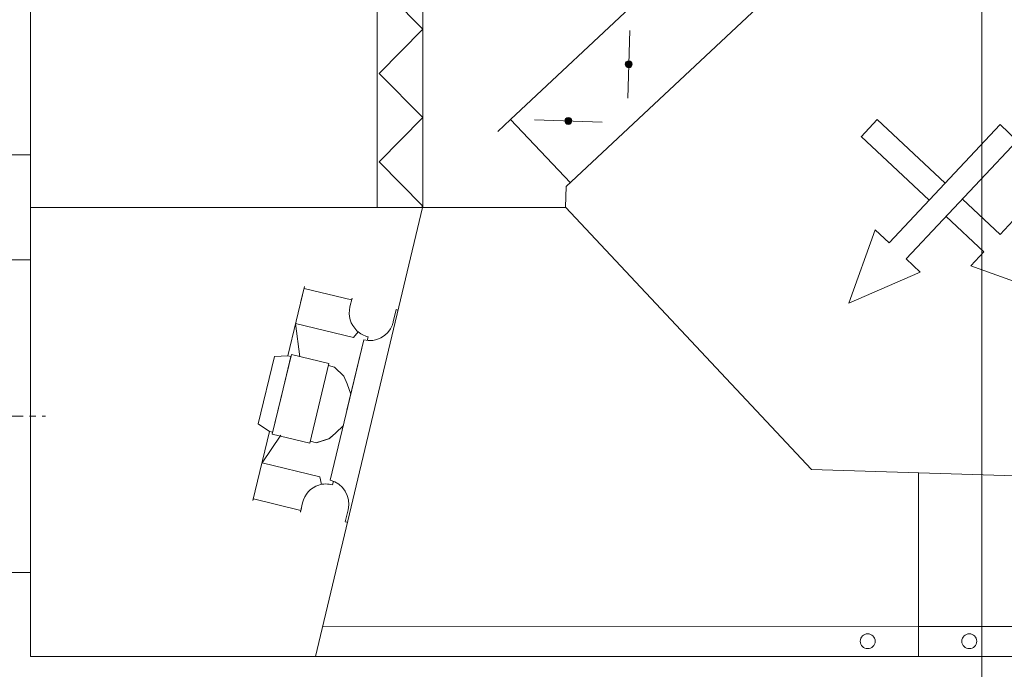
# Model space of a CAD drawing. Header units: millimetres. Extents: x -573548 to 674770, y -246895 to -89040.
# Tile 164 of 199: x 98432 to 99423, y -191300 to -190646. Entities that reach past the tile are written whole.
import ezdxf

# ---------------------------------------------------------------- set-up
doc = ezdxf.new("R2010")
doc.units = ezdxf.units.MM
doc.linetypes.add('CENTER', pattern=[10.16, 6.35, -1.27, 1.27, -1.27])
for name, color, linetype, lineweight in [('Axial', 7, 'CENTER', 9), ('krokwie_Nr_pióra__1', 8, 'Continuous', 9), ('Main', 7, 'Continuous', 20)]:
    doc.layers.add(name, color=color, linetype=linetype, lineweight=lineweight)

# ---------------------------------------------------------------- blocks, each defined once
blk = doc.blocks.new('A$C685D2BB2')
at = {"layer": 'krokwie_Nr_pióra__1'}
blk.add_line((21240.07, 12715.17), (21240.07, 11383.46), dxfattribs=at)
blk = doc.blocks.new('A$C685D2E90')
at = {"layer": 'Main'}
for points in [[(958.38, 827.36, 1), (953.17, 832.58, 1)], [(897.55, 770.24, 1), (892.33, 775.46, 1)]]:
    blk.add_hatch(color=256, dxfattribs=at).paths.add_polyline_path(points)
at = {"layer": 'Axial', "ltscale": 5}
blk.add_line((263.52, 475.27), (368.52, 475.27), dxfattribs=at)
at = {"layer": 'Main'}
for p, q in [((353.52, 1138.27), (353.52, 233.27)), ((702.45, 1138.27), (702.45, 685.77)), ((748.45, 1138.27), (748.45, 685.77)), ((1100.71, 1022.12), (836.87, 774.36)), ((1156.97, 954.43), (892.87, 706.8)), ((748.45, 865.38), (704.45, 909.96)), ((748.45, 865.38), (704.45, 820.8)), ((956.85, 864.12), (954.7, 795.83)), ((748.45, 776.22), (704.45, 820.8)), ((748.45, 776.22), (704.45, 731.64)), ((836.87, 774.36), (824.06, 762.33)), ((897, 710.32), (836.87, 774.36)), ((860.8, 773.92), (929.09, 771.77)), ((1205.97, 774.3), (1189.75, 757)), ((1274.37, 710.23), (1205.97, 774.3)), ((1329.68, 769.19), (1217.87, 650.01)), ((1329.68, 769.19), (1346.98, 752.97)), ((1258.16, 692.95), (1189.79, 757.04)), ((1346.98, 752.97), (1235.17, 633.79)), ((353.52, 738.77), (278.52, 738.77)), ((748.45, 687.06), (704.45, 731.64)), ((892.87, 706.8), (892.19, 685.81)), ((1291.67, 694.02), (1329.68, 658.38)), ((892.23, 685.77), (353.52, 685.77)), ((748.25, 685.77), (640.45, 233.27)), ((748.45, 687.06), (747.18, 685.77)), ((892.19, 685.81), (1139.82, 421.71)), ((1275.45, 676.72), (1313.46, 641.08)), ((278.52, 632.77), (353.52, 632.77)), ((612.45, 536.16), (629.23, 605.89)), ((629.23, 605.89), (625.32, 589.63)), ((629.23, 605.89), (628.82, 604.18)), ((628.82, 604.18), (676.73, 592.65)), ((677.14, 594.36), (674.98, 585.38)), ((676.73, 592.65), (677.14, 594.36)), ((721.68, 582.74), (718.72, 570.43)), ((721.68, 582.74), (723.4, 582.33)), ((678.48, 554.77), (620.3, 568.77)), ((620.3, 568.77), (624.63, 535.32)), ((678.48, 554.77), (683.23, 560.45)), ((692.49, 551.66), (693.37, 555.35)), ((689, 552.24), (654.99, 410.87)), ((672, 481.55), (689, 552.24)), ((599, 535.55), (582.64, 467.53)), ((596.8, 457.27), (616.07, 537.38)), ((599, 535.55), (612.45, 536.16)), ((615.6, 535.4), (606.44, 497.33)), ((612.45, 536.16), (615.6, 535.4)), ((616.07, 537.38), (653.77, 528.31)), ((634.5, 448.2), (653.77, 528.31)), ((653.3, 526.33), (659.58, 524.82)), ((668.97, 515.52), (659.58, 524.82)), ((672.17, 508.1), (668.97, 515.52)), ((675.86, 497.59), (672.17, 508.1)), ((606.44, 497.33), (596.8, 457.27)), ((672, 481.55), (676.53, 500.4)), ((582.64, 467.53), (594.14, 460.01)), ((668.48, 465.96), (660.52, 458.18)), ((594.14, 460.01), (577.36, 390.28)), ((586.5, 428.25), (605.56, 456.07)), ((594.14, 460.01), (597.28, 459.25)), ((596.8, 457.27), (634.5, 448.2)), ((653.86, 452.68), (660.07, 457.84)), ((660.52, 458.18), (654.37, 452.94)), ((634.98, 450.18), (641.26, 448.67)), ((641.26, 448.67), (653.86, 452.68)), ((654.37, 452.94), (641.83, 448.75)), ((644.68, 414.26), (586.5, 428.25)), ((1385.7, 413.8), (1139.82, 421.71)), ((1247.59, 233.27), (1247.59, 417.89)), ((644.68, 414.26), (646.4, 406.63)), ((657.47, 406.12), (658.36, 409.8)), ((577.36, 390.28), (577.77, 391.99)), ((577.77, 391.99), (625.68, 380.46)), ((625.34, 378.97), (627.37, 387.98)), ((625.27, 378.75), (626.3, 383.03)), ((625.68, 380.46), (625.27, 378.75)), ((670.23, 368.84), (673.19, 381.15)), ((671.94, 368.43), (670.23, 368.84)), ((353.52, 317.77), (278.52, 317.77)), ((1247.59, 263.27), (647.56, 263.13)), ((1247.59, 263.27), (1869.4, 263.42)), ((353.52, 233.27), (2163.52, 233.27))]:
    blk.add_line(p, q, dxfattribs=at)
at = {"layer": 'Main', "flags": 128}
for points in [[(1313.46, 641.08), (1300.25, 626.99), (1374.1, 600.48), (1342.9, 672.48), (1329.68, 658.38)], [(1235.17, 633.79), (1249.27, 620.57), (1177.28, 589.37), (1203.78, 663.22), (1217.87, 650.01)]]:
    blk.add_lwpolyline(points, dxfattribs=at)
at = {"layer": 'Main'}
for centre, radius in [((955.77, 829.97), 3.51), ((894.94, 772.85), 3.51), ((1196.38, 248.62), 7.5), ((1196.38, 248.62), 7.5), ((1298.66, 248.62), 7.5), ((1298.66, 248.62), 7.5)]:
    blk.add_circle(centre, radius, dxfattribs=at)
for centre, radius, start, end in [((699.2, 579.56), 24.9, 166.47287, 226.48941), ((694.77, 576.2), 24.64, 256.47287, 339.04012), ((694.77, 576.2), 24.64, 339.04012, 346.47287), ((699.2, 579.56), 24.9, 226.48941, 256.47287), ((650.85, 383.07), 23.98, 73.97044, 107.14792), ((649.23, 386.91), 24.64, 346.47298, 76.47287), ((650.85, 383.07), 23.98, 107.14792, 168.17761)]:
    blk.add_arc(centre, radius, start, end, dxfattribs=at)

msp = doc.modelspace()

# ---------------------------------------------------------------- block references
at = {"color": 150}
for name, p in [('A$C685D2BB2', (78160.45, -202897.52)), ('A$C685D2E90', (98089.18, -191520.64))]:
    msp.add_blockref(name, p, dxfattribs=at)

doc.saveas('drawing.dxf')
